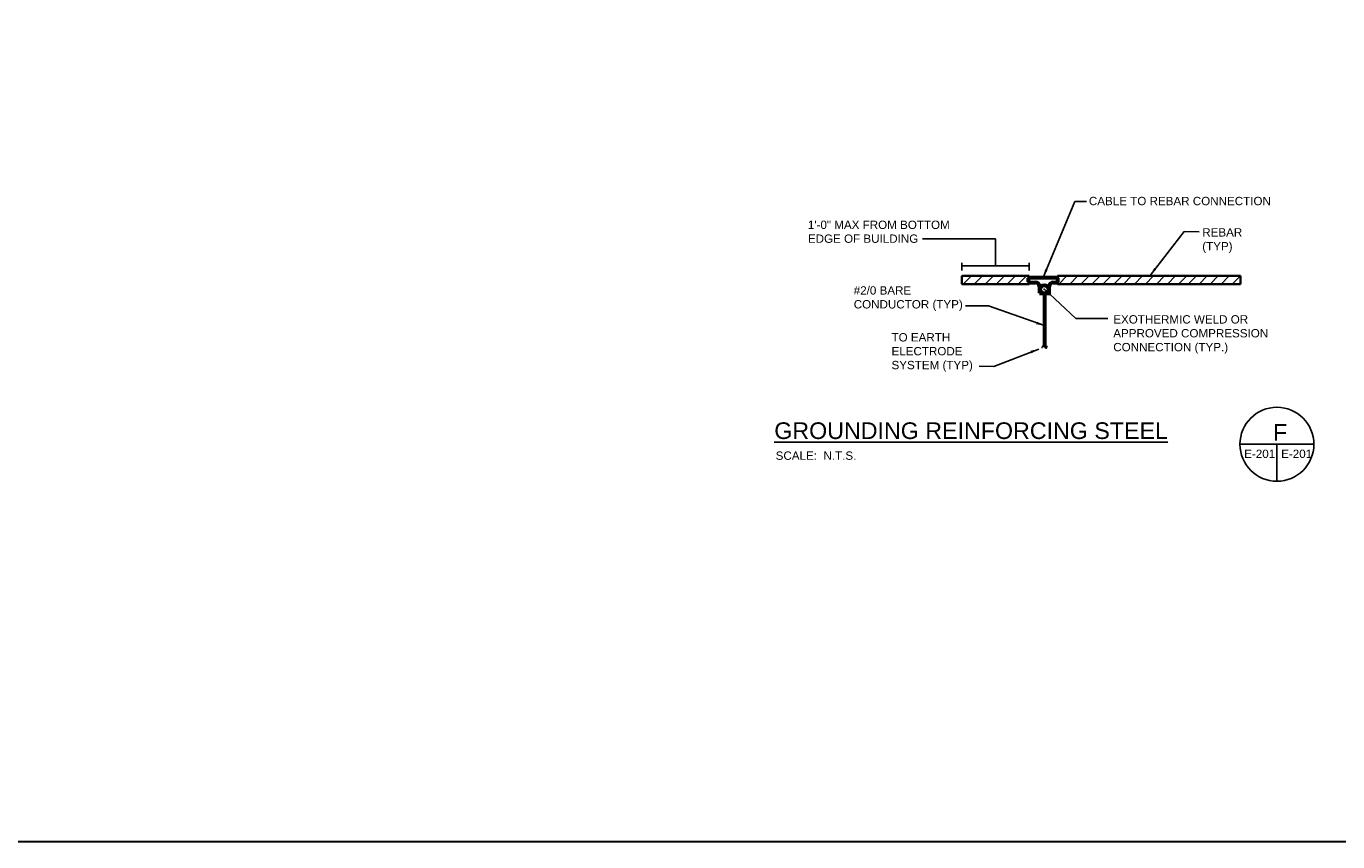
# Model space of a CAD drawing. Header units: inches. Extents: x 296 to 8995, y 82 to 10070.
# Tile 7 of 16: x 2480 to 3899, y 6409 to 7291. Entities that reach past the tile are written whole.
import ezdxf

# ---------------------------------------------------------------- set-up
doc = ezdxf.new("R2010")
doc.units = ezdxf.units.IN
doc.header["$MEASUREMENT"] = 0
for name, color, linetype, lineweight in [('E-ANNO-TEXT', 7, 'Continuous', 25), ('E-DETL-1LINE', 253, 'Continuous', 35), ('E-GND-GES', 92, 'Continuous', 60)]:
    doc.layers.add(name, color=color, linetype=linetype, lineweight=lineweight)
doc.layers.add('E-DETL-FINE', color=253, linetype='Continuous')
doc.styles.add('Arial8', font='arial.ttf', dxfattribs={"height": 0.125})
doc.styles.add('SIMPLEX', font='SIMPLEX.shx', dxfattribs={"width": 0.8, "height": 12})
doc.styles.get("Standard").update_dxf_attribs({"font": 'arial.ttf'})
doc.dimstyles.new('3-16to1Dim8', dxfattribs={"dimtxt": 12, "dimasz": 0.0625, "dimexe": 0.0625, "dimexo": 0.0625, "dimgap": 0.03125, "dimtad": 1, "dimdec": 4, "dimlfac": 64, "dimzin": 3, "dimdsep": 46, "dimlunit": 4, "dimtxsty": 'Arial8', "dimcen": 0.09375, "dimclrd": 256, "dimclrt": 256, "dimadec": 0, "dimazin": 1, "dimtfac": 1, "dimtdec": 4, "dimtofl": 0, "dimtmove": 0, "dimatfit": 3, "dimfxl": 1, "dimfrac": 1, "dimtolj": 1, "dimtzin": 0, "dimlwd": -1, "dimarcsym": 0})

msp = doc.modelspace()

# ---------------------------------------------------------------- linework, layer by layer
at = {"layer": 'E-ANNO-TEXT'}
for p, q in [((3529, 7061), (3450, 7061)), ((3529, 7031.7), (3529, 7061)), ((3492.6, 7026.9), (3492.6, 7035)), ((3492.6, 7031.7), (3565.4, 7031.7)), ((3565.4, 7026.9), (3565.4, 7035)), ((3793.5, 6838.8), (3873.5, 6838.8)), ((3833.5, 6838.8), (3833.5, 6798.8))]:
    msp.add_line(p, q, dxfattribs=at)
msp.add_circle((3833.5, 6838.8), 40, dxfattribs=at)
at = {"layer": 'E-DETL-1LINE'}
for p, q in [((3492.6, 7021), (3565.4, 7021)), ((3492.6, 7012.1), (3492.6, 7021)), ((3565.4, 7012.1), (3565.4, 7021)), ((3596, 7020.9), (3794, 7020.9)), ((3596, 7012), (3596, 7020.9)), ((3794, 7012), (3794, 7020.9)), ((3565.4, 7012.1), (3492.6, 7012.1)), ((3794, 7012), (3596, 7012))]:
    msp.add_line(p, q, dxfattribs=at)
at = {"layer": 'E-DETL-FINE'}
for p, q in [((3493.9, 7012.1), (3502.8, 7021)), ((3505.9, 7012.1), (3514.8, 7021)), ((3517.8, 7012.1), (3526.7, 7021)), ((3529.7, 7012.1), (3538.6, 7021)), ((3541.7, 7012.1), (3550.6, 7021)), ((3553.6, 7012.1), (3562.5, 7021)), ((3597.4, 7012), (3606.3, 7020.9)), ((3609.3, 7012), (3618.2, 7020.9)), ((3621.3, 7012), (3630.2, 7020.9)), ((3633.2, 7012), (3642.1, 7020.9)), ((3645.1, 7012), (3654, 7020.9)), ((3657.1, 7012), (3666, 7020.9)), ((3667.3, 7012), (3676.2, 7020.9)), ((3679.3, 7012), (3688.1, 7020.9)), ((3691.2, 7012), (3700.1, 7020.9)), ((3703.1, 7012), (3712, 7020.9)), ((3715.1, 7012), (3723.9, 7020.9)), ((3727.1, 7012), (3736, 7020.9)), ((3737.4, 7012), (3746.3, 7020.9)), ((3749.3, 7012), (3758.2, 7020.9)), ((3761.2, 7012), (3770.1, 7020.9)), ((3773.2, 7012), (3782, 7020.9)), ((3785.1, 7012), (3794, 7020.9))]:
    msp.add_line(p, q, dxfattribs=at)
at = {"layer": 'E-GND-GES'}
for p, q in [((3564.6, 7014.6), (3564.6, 7018.4)), ((3565.4, 7019.2), (3595.5, 7019.2)), ((3565.4, 7013.9), (3572.1, 7013.9)), ((3591.5, 7013.9), (3595.5, 7013.9)), ((3596.3, 7014.6), (3596.3, 7018.4)), ((3576.6, 7009.4), (3576.6, 7002.1)), ((3576.6, 7002.1), (3587, 7002.1)), ((3581.8, 7002.1), (3581.8, 6943.9)), ((3587, 7002.1), (3587, 7009.4))]:
    msp.add_line(p, q, dxfattribs=at)
at = {"layer": 'E-GND-GES', "lineweight": 30}
msp.add_lwpolyline([(307.9, 10069.9), (8995, 10069.9), (8995, 6408.9), (307.9, 6408.9)], close=True, dxfattribs=at)
at = {"layer": 'E-GND-GES', "const_width": 1.12}
msp.add_lwpolyline([(3581.1, 7006.4, 1), (3582.2, 7006.4, 1)], format="xyb", close=True, dxfattribs=at)
at = {"layer": 'E-GND-GES'}
msp.add_circle((3581.7, 7006.4), 4.44, dxfattribs=at)
for centre, radius, start, end in [((3565.4, 7018.4), 0.75, 90, 180), ((3565.4, 7014.6), 0.75, 180, 270), ((3572.1, 7009.4), 4.5, 0, 90), ((3591.5, 7009.4), 4.5, 90, 180), ((3595.5, 7018.4), 0.75, 0, 90), ((3595.5, 7014.6), 0.75, 270, 0)]:
    msp.add_arc(centre, radius, start, end, dxfattribs=at)

# ---------------------------------------------------------------- texts
at = {"layer": 'E-ANNO-TEXT'}
msp.add_text('CABLE TO REBAR CONNECTION', height=9, dxfattribs=at).set_placement((3630, 7097.4))
at = {"layer": 'E-ANNO-TEXT', "char_height": 9, "attachment_point": 1}
for s, insert, width in [('1\'-0" MAX FROM BOTTOM EDGE OF BUILDING', (3325.9, 7080.7), 159.218), ('REBAR (TYP)', (3752.7, 7072.5), 46.271), ('#2/0 BARE\\PCONDUCTOR (TYP)', (3375.5, 7009.7), 122.909), ('EXOTHERMIC WELD OR APPROVED COMPRESSION CONNECTION (TYP.)', (3656.4, 6978.4), 181.262), ('TO EARTH ELECTRODE\\PSYSTEM (TYP)', (3416.4, 6959), 94.255)]:
    msp.add_mtext(s, dxfattribs=dict(at, insert=insert, width=width))
at = {"layer": 'E-ANNO-TEXT', "attachment_point": 1}
for s, width, insert, char_height in [('{\\LGROUNDING REINFORCING STEEL^I^I}', 506.704, (3289.5, 6862.5), 18), ('F', 20.899, (3829.3, 6860.6), 18), ('SCALE:  N.T.S.', 103.082, (3291, 6831), 9), ('E-201', 35.416, (3798.1, 6833), 9), ('E-201', 35.416, (3838.1, 6833), 9)]:
    msp.add_mtext_dynamic_manual_height_columns(s, width=width, gutter_width=48, heights=[0], dxfattribs=dict(at, insert=insert, char_height=char_height))
at = {"layer": 'E-GND-GES', "style": 'SIMPLEX', "width": 0.8}
msp.add_text('~', height=9, dxfattribs=at).set_placement((3578.4, 6940.1))

# ---------------------------------------------------------------- leaders
at = {"layer": 'E-ANNO-TEXT', "ltscale": 100, "annotation_type": 0, "has_hookline": 1}
for points, hookline_direction in [([(3580.5, 7019.2), (3614.7, 7101.5), (3627.3, 7101.4)], 0), ([(3696.3, 7021.4), (3733, 7068.9), (3749.2, 7068.7)], 1), ([(3581.8, 7006.6), (3615.8, 6974.9), (3650.6, 6975)], 0), ([(3581.9, 6967.1), (3521.3, 6988.4), (3496.6, 6988.6)], 0)]:
    msp.add_leader(points, dimstyle='3-16to1Dim8', override={"dimasz": 9, "dimtad": 0}, dxfattribs=dict(at, hookline_direction=hookline_direction))
at = {"layer": 'E-ANNO-TEXT', "ltscale": 100, "annotation_type": 0, "has_hookline": 1, "hookline_direction": 0, "horizontal_direction": (-1, 0, 0)}
msp.add_leader([(3575.8, 6941.8), (3527, 6923), (3511.1, 6923.1)], dimstyle='3-16to1Dim8', override={"dimasz": 9, "dimtad": 0}, dxfattribs=at)

doc.saveas('drawing.dxf')
